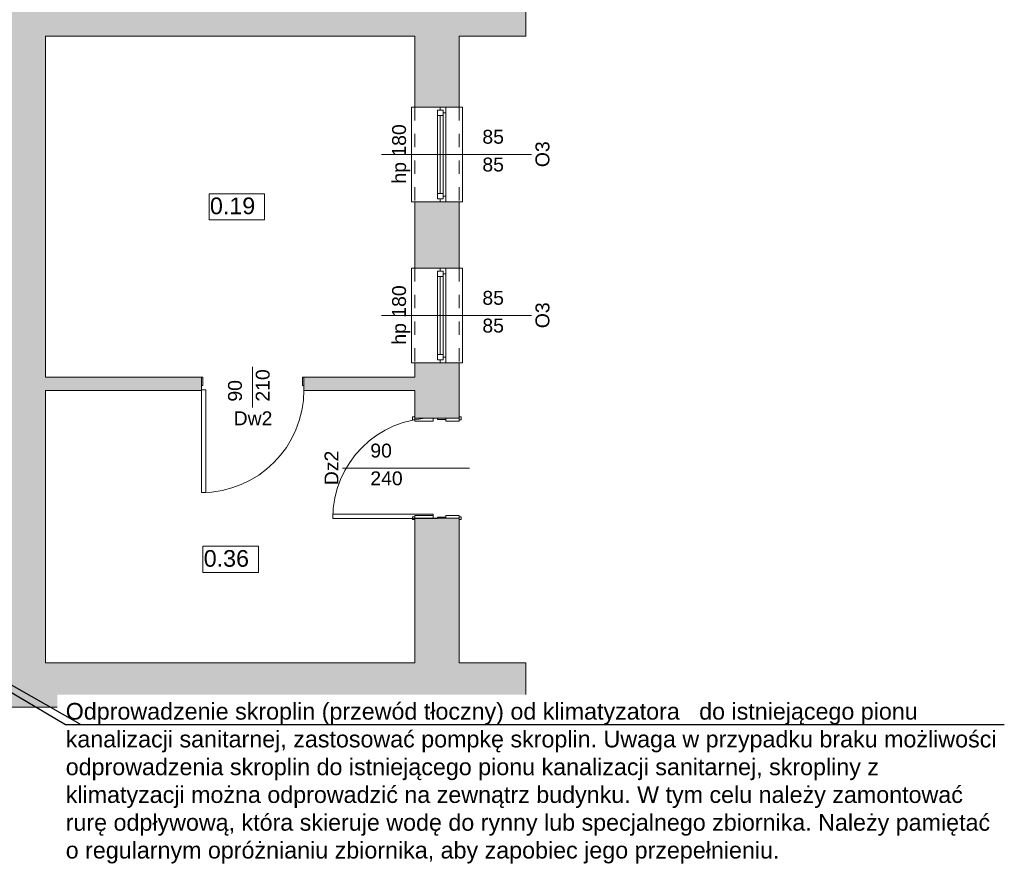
# Model space of a CAD drawing. Header units: millimetres. Extents: x 922208 to 1069538, y -182208 to -99877.
# Tile 174 of 256: x 994908 to 1003778, y -174368 to -166747. Entities that reach past the tile are written whole.
import ezdxf
from ezdxf import colors
from ezdxf.entities.mleader import LeaderData, LeaderLine
from ezdxf.math import Vec2, Vec3

# ---------------------------------------------------------------- set-up
doc = ezdxf.new("R2010")
doc.units = ezdxf.units.MM
doc.header["$MEASUREMENT"] = 0
doc.linetypes.add('HIDDEN', pattern=[20, 10, -10])
doc.linetypes.add('Przerywana', pattern=[240, 120, -120])
for name, color, linetype, lineweight in [('IS_KLIM Opis_Średnice', 7, 'Continuous', 9), ('IS_POWRÓT', 5, 'HIDDEN', 30), ('Nowe_210-A Pomieszczenia_Nr_pióra__41', 7, 'Continuous', 15), ('Nowe_220-A Ściany_Nr_pióra__19', 255, 'Continuous', 0), ('Nowe_220-A Ściany_Nr_pióra__23', 7, 'Continuous', 15), ('Nowe_220-A Ściany_Nr_pióra__27', 7, 'Continuous', 25), ('Nowe_220-A Ściany_Nr_pióra__3', 7, 'Continuous', 13), ('Nowe_220-A Ściany_Nr_pióra__7', 7, 'Continuous', 13)]:
    doc.layers.add(name, color=color, linetype=linetype, lineweight=lineweight)
doc.layers.add('Nowe_220-A Ściany_Nr_pióra__45', color=7, linetype='Continuous', lineweight=15, true_color=0x40a5ff)
doc.styles.add('STYL_AUTOMATYCZNY_1', font='arial.ttf')

# ---------------------------------------------------------------- blocks, each defined once
blk = doc.blocks.new('parter01')
at = {"layer": 'Nowe_220-A Ściany_Nr_pióra__19', "linetype": 'Continuous', "lineweight": 0}
for points in [[(995140.39011, -106860.02068), (994740.39011, -106860.02068), (995140.39011, -107210.02068)], [(995140.39011, -107210.02068), (994740.39011, -106860.02068), (994740.39011, -107210.02068)], [(995140.39011, -107210.02068), (999466.55073, -107210.02068), (999466.55073, -106860.02068), (995140.39011, -106860.02068)], [(994740.39011, -107210.02068), (994740.39011, -112850.02068), (995140.39011, -112850.02068), (995140.39011, -107210.02068)], [(998866.55069, -107210.02068), (998466.55073, -107210.02068), (998466.55073, -107850.02068), (998866.55072, -107850.02068)], [(998466.55073, -109300.02069), (998866.55069, -109300.02069), (998866.55072, -108700.0207), (998466.55073, -108700.0207)], [(998866.55071, -110150.0207), (998466.55073, -110150.0207), (998466.55073, -110650.02068), (998866.55075, -110650.02068)], [(995140.39011, -110400.02068), (996546.55072, -110400.02068), (996546.55072, -110280.02067), (995140.39011, -110280.02067)], [(998466.55073, -110280.02067), (997466.55073, -110280.02067), (997466.55073, -110400.02068), (998466.55073, -110400.02068)], [(998466.55073, -112850.02068), (998866.55071, -112850.02068), (998866.55075, -111550.02067), (998466.55073, -111550.02067)], [(994530.69361, -113250.02068), (999466.55073, -113250.02068), (999466.55073, -112850.02059), (994530.69361, -112850.02059)]]:
    blk.add_hatch(color=255, dxfattribs=at).paths.add_polyline_path(points)
at = {"layer": 'Nowe_210-A Pomieszczenia_Nr_pióra__41', "color": 7, "linetype": 'Continuous', "lineweight": 0}
for p, q in [((996613.82636, -108628.25613), (997114.20636, -108628.25613)), ((996613.82636, -108863.97063), (996613.82636, -108628.25613)), ((997114.20636, -108628.25613), (997114.20636, -108863.97063)), ((997114.20636, -108863.97063), (996613.82636, -108863.97063)), ((996557.98072, -111802.1505), (997058.36072, -111802.1505)), ((996557.98072, -112037.865), (996557.98072, -111802.1505)), ((997058.36072, -111802.1505), (997058.36072, -112037.865)), ((997058.36072, -112037.865), (996557.98072, -112037.865))]:
    blk.add_line(p, q, dxfattribs=at)
at = {"layer": 'Nowe_220-A Ściany_Nr_pióra__23', "color": 7, "linetype": 'Continuous', "lineweight": 0}
for p, q in [((998696.55073, -107850.02068), (998696.55073, -107875.02068)), ((998746.55073, -107900.02068), (998746.55073, -107850.02068)), ((998671.55073, -107875.02068), (998671.55073, -107925.02068)), ((998721.55073, -107875.02068), (998671.55073, -107875.02068)), ((998671.55073, -107925.02068), (998721.55073, -107925.02068)), ((998671.55073, -107925.02068), (998671.55073, -108625.02068)), ((998696.55073, -107875.02068), (998721.55073, -107875.02068)), ((998696.55073, -107925.02068), (998696.55073, -108625.02068)), ((998721.55073, -107875.02068), (998721.55073, -107900.02068)), ((998721.55073, -107925.02068), (998721.55073, -107875.02068)), ((998721.55073, -107900.02068), (998746.55073, -107900.02068)), ((998721.55073, -108625.02068), (998721.55073, -107925.02068)), ((998721.55073, -108625.02068), (998671.55073, -108625.02068)), ((998671.55073, -108625.02068), (998671.55073, -108675.02068)), ((998721.55073, -108675.02068), (998721.55073, -108625.02068)), ((998746.55073, -108650.02068), (998721.55073, -108650.02068)), ((998721.55073, -108650.02068), (998721.55073, -108675.02068)), ((998746.55073, -108700.02068), (998746.55073, -108650.02068)), ((998671.55073, -108675.02068), (998721.55073, -108675.02068)), ((998721.55073, -108675.02068), (998696.55073, -108675.02068)), ((998696.55073, -108675.02068), (998696.55073, -108700.02068)), ((998671.55073, -109325.02068), (998671.55073, -109375.02068)), ((998721.55073, -109325.02068), (998671.55073, -109325.02068)), ((998696.55073, -109300.02068), (998696.55073, -109325.02068)), ((998696.55073, -109325.02068), (998721.55073, -109325.02068)), ((998721.55073, -109325.02068), (998721.55073, -109350.02068)), ((998721.55073, -109375.02068), (998721.55073, -109325.02068)), ((998721.55073, -109350.02068), (998746.55073, -109350.02068)), ((998746.55073, -109350.02068), (998746.55073, -109300.02068)), ((998671.55073, -109375.02068), (998721.55073, -109375.02068)), ((998671.55073, -109375.02068), (998671.55073, -110075.02068)), ((998696.55073, -109375.02068), (998696.55073, -110075.02068)), ((998721.55073, -110075.02068), (998721.55073, -109375.02068)), ((998721.55073, -110075.02068), (998671.55073, -110075.02068)), ((998671.55073, -110075.02068), (998671.55073, -110125.02068)), ((998671.55073, -110125.02068), (998721.55073, -110125.02068)), ((998721.55073, -110125.02068), (998696.55073, -110125.02068)), ((998696.55073, -110125.02068), (998696.55073, -110150.02068)), ((998721.55073, -110125.02068), (998721.55073, -110075.02068)), ((998746.55073, -110100.02068), (998721.55073, -110100.02068)), ((998721.55073, -110100.02068), (998721.55073, -110125.02068)), ((998746.55073, -110150.02068), (998746.55073, -110100.02068)), ((996546.55073, -110280.02068), (996546.55073, -110395.02068)), ((996556.55073, -110280.02068), (996546.55073, -110280.02068)), ((996556.55073, -110355.02068), (996556.55073, -110280.02068)), ((997456.55073, -110280.02068), (997456.55073, -110355.02068)), ((997466.55073, -110280.02068), (997456.55073, -110280.02068)), ((997466.55073, -110395.02068), (997466.55073, -110280.02068)), ((996544.55073, -110395.02068), (996544.55073, -110355.02068)), ((996544.55073, -110355.02068), (996556.55073, -110355.02068)), ((996546.55073, -110395.02068), (996544.55073, -110395.02068)), ((997456.55073, -110355.02068), (997468.55073, -110355.02068)), ((997468.55073, -110395.02068), (997466.55073, -110395.02068)), ((997468.55073, -110355.02068), (997468.55073, -110395.02068)), ((998671.55073, -110648.02068), (998631.55073, -110648.02068)), ((998631.55073, -110648.02068), (998631.55073, -110650.02068)), ((998631.55073, -110650.02068), (998746.55073, -110650.02068)), ((998671.55073, -110660.02068), (998671.55073, -110648.02068)), ((998746.55073, -110660.02068), (998671.55073, -110660.02068)), ((998746.55073, -110650.02068), (998746.55073, -110660.02068)), ((998746.55073, -111550.02068), (998631.55073, -111550.02068)), ((998631.55073, -111550.02068), (998631.55073, -111552.02068)), ((998631.55073, -111552.02068), (998671.55073, -111552.02068)), ((998671.55073, -111552.02068), (998671.55073, -111540.02068)), ((998671.55073, -111540.02068), (998746.55073, -111540.02068)), ((998746.55073, -111540.02068), (998746.55073, -111550.02068))]:
    blk.add_line(p, q, dxfattribs=at)
at = {"layer": 'Nowe_220-A Ściany_Nr_pióra__27', "color": 7, "linetype": 'Continuous', "lineweight": 0}
for p, q in [((998696.55073, -107850.02068), (998466.55073, -107850.02068)), ((998696.55073, -107850.02068), (998466.55073, -107850.02068)), ((998746.55073, -107850.02068), (998696.55073, -107850.02068)), ((998746.55073, -107850.02068), (998696.55073, -107850.02068)), ((998746.55073, -107850.02068), (998696.55073, -107850.02068)), ((998866.55073, -107850.02068), (998746.55073, -107850.02068)), ((998866.55073, -107850.02068), (998746.55073, -107850.02068)), ((998696.55073, -108700.02068), (998466.55073, -108700.02068)), ((998696.55073, -108700.02068), (998466.55073, -108700.02068)), ((998746.55073, -108700.02068), (998696.55073, -108700.02068)), ((998746.55073, -108700.02068), (998696.55073, -108700.02068)), ((998746.55073, -108700.02068), (998696.55073, -108700.02068)), ((998866.55073, -108700.02068), (998746.55073, -108700.02068)), ((998866.55073, -108700.02068), (998746.55073, -108700.02068)), ((998696.55073, -109300.02068), (998466.55073, -109300.02068)), ((998696.55073, -109300.02068), (998466.55073, -109300.02068)), ((998746.55073, -109300.02068), (998696.55073, -109300.02068)), ((998746.55073, -109300.02068), (998696.55073, -109300.02068)), ((998746.55073, -109300.02068), (998696.55073, -109300.02068)), ((998866.55073, -109300.02068), (998746.55073, -109300.02068)), ((998866.55073, -109300.02068), (998746.55073, -109300.02068)), ((998696.55073, -110150.02068), (998466.55073, -110150.02068)), ((998696.55073, -110150.02068), (998466.55073, -110150.02068)), ((998746.55073, -110150.02068), (998696.55073, -110150.02068)), ((998746.55073, -110150.02068), (998696.55073, -110150.02068)), ((998746.55073, -110150.02068), (998696.55073, -110150.02068)), ((998866.55073, -110150.02068), (998746.55073, -110150.02068)), ((998866.55073, -110150.02068), (998746.55073, -110150.02068)), ((996546.55073, -110280.02068), (996546.55073, -110395.02068)), ((996546.55073, -110280.02068), (996546.55073, -110395.02068)), ((996546.55073, -110280.02068), (996546.55073, -110395.02068)), ((997466.55073, -110280.02068), (997466.55073, -110395.02068)), ((997466.55073, -110280.02068), (997466.55073, -110395.02068)), ((997466.55073, -110280.02068), (997466.55073, -110395.02068)), ((996546.55073, -110395.02068), (996546.55073, -110400.02068)), ((996546.55073, -110395.02068), (996546.55073, -110400.02068)), ((997466.55073, -110395.02068), (997466.55073, -110400.02068)), ((997466.55073, -110395.02068), (997466.55073, -110400.02068)), ((998466.55073, -110650.02068), (998466.55073, -110638.02068)), ((998466.55073, -110650.02068), (998466.55073, -110638.02068)), ((998466.55073, -110650.02068), (998466.55073, -110638.02068)), ((998631.55073, -110650.02068), (998466.55073, -110650.02068)), ((998631.55073, -110650.02068), (998466.55073, -110650.02068)), ((998631.55073, -110650.02068), (998466.55073, -110650.02068)), ((998746.55073, -110650.02068), (998631.55073, -110650.02068)), ((998746.55073, -110650.02068), (998631.55073, -110650.02068)), ((998746.55073, -110650.02068), (998631.55073, -110650.02068)), ((998866.55073, -110650.02068), (998746.55073, -110650.02068)), ((998866.55073, -110650.02068), (998746.55073, -110650.02068)), ((998866.55073, -110650.02068), (998746.55073, -110650.02068)), ((998866.55073, -110650.02068), (998746.55073, -110650.02068)), ((998866.55073, -110650.02068), (998746.55073, -110650.02068)), ((998866.55073, -110650.02068), (998866.55073, -110638.02068)), ((998866.55073, -110650.02068), (998866.55073, -110638.02068)), ((998866.55073, -110650.02068), (998866.55073, -110638.02068)), ((998466.55073, -111550.02068), (998466.55073, -111562.02068)), ((998631.55073, -111550.02068), (998466.55073, -111550.02068)), ((998631.55073, -111550.02068), (998466.55073, -111550.02068)), ((998631.55073, -111550.02068), (998466.55073, -111550.02068)), ((998466.55073, -111550.02068), (998466.55073, -111562.02068)), ((998466.55073, -111550.02068), (998466.55073, -111562.02068)), ((998746.55073, -111550.02068), (998631.55073, -111550.02068)), ((998746.55073, -111550.02068), (998631.55073, -111550.02068)), ((998746.55073, -111550.02068), (998631.55073, -111550.02068)), ((998866.55073, -111550.02068), (998746.55073, -111550.02068)), ((998866.55073, -111550.02068), (998746.55073, -111550.02068)), ((998866.55073, -111550.02068), (998746.55073, -111550.02068)), ((998866.55073, -111550.02068), (998746.55073, -111550.02068)), ((998866.55073, -111550.02068), (998746.55073, -111550.02068)), ((998866.55073, -111550.02068), (998866.55073, -111562.02068)), ((998866.55073, -111550.02068), (998866.55073, -111562.02068)), ((998866.55073, -111550.02068), (998866.55073, -111562.02068))]:
    blk.add_line(p, q, dxfattribs=at)
for points in [[(999466.55073, -106860.02068), (999466.55073, -107210.02068)], [(995140.39011, -110280.02068), (995140.39011, -107210.02068)], [(995140.39011, -107210.02068), (998466.55073, -107210.02068)], [(998466.55073, -107210.02068), (998466.55073, -107850.0207)], [(998866.55073, -107850.02068), (998866.55073, -107210.02068)], [(998866.55073, -107210.02068), (999466.55073, -107210.02068)], [(998466.55073, -108700.02069), (998466.55073, -109300.02063)], [(998866.55073, -109300.02069), (998866.55073, -108700.0206)], [(998466.55073, -110150.02062), (998466.55073, -110280.02068)], [(998866.55073, -110650.02064), (998866.55073, -110150.02062)], [(996546.55072, -110280.02068), (995140.39011, -110280.02068)], [(998466.55073, -110280.02068), (997466.55073, -110280.02068)], [(995140.39011, -112850.02068), (995140.39011, -110400.02068)], [(995140.39011, -110400.02068), (996546.55072, -110400.02068)], [(997466.55073, -110400.02068), (998466.55073, -110400.02068)], [(998466.55073, -110400.02068), (998466.55073, -110650.02075)], [(998466.55073, -111550.02065), (998466.55073, -112850.02068)], [(998866.55073, -112850.02068), (998866.55073, -111550.0206)], [(998466.55073, -112850.02068), (995140.39011, -112850.02068)], [(999466.55073, -112850.02068), (998866.55073, -112850.02068)], [(999466.55073, -113250.02068), (999466.55073, -112850.02068)], [(994530.69361, -113250.02068), (999466.55073, -113250.02068)]]:
    blk.add_lwpolyline(points, dxfattribs=at)
at = {"layer": 'Nowe_220-A Ściany_Nr_pióra__3', "color": 7, "linetype": 'Continuous', "lineweight": 0}
for p, q in [((998466.55073, -107850.02068), (998436.55073, -107850.02068)), ((998436.55073, -107850.02068), (998436.55073, -108700.02068)), ((998866.55073, -107850.02068), (998896.55073, -107850.02068)), ((998896.55073, -107850.02068), (998896.55073, -108700.02068)), ((998671.55073, -107925.02068), (998671.55073, -108625.02068)), ((998746.55073, -108650.02068), (998746.55073, -107900.02068)), ((998436.55073, -108700.02068), (998466.55073, -108700.02068)), ((998896.55073, -108700.02068), (998866.55073, -108700.02068)), ((998466.55073, -109300.02068), (998436.55073, -109300.02068)), ((998436.55073, -109300.02068), (998436.55073, -110150.02068)), ((998746.55073, -110100.02068), (998746.55073, -109350.02068)), ((998866.55073, -109300.02068), (998896.55073, -109300.02068)), ((998896.55073, -109300.02068), (998896.55073, -110150.02068)), ((998671.55073, -109375.02068), (998671.55073, -110075.02068)), ((998436.55073, -110150.02068), (998466.55073, -110150.02068)), ((998896.55073, -110150.02068), (998866.55073, -110150.02068)), ((996544.55073, -111319.02068), (996544.55073, -110395.02068)), ((996544.55073, -110395.02068), (996584.55073, -110395.02068)), ((996584.55073, -110395.02068), (996584.55073, -111319.02068)), ((998447.55073, -110663.02068), (998447.55073, -110638.02068)), ((998447.55073, -110638.02068), (998466.55073, -110638.02068)), ((998466.55073, -110663.02068), (998447.55073, -110663.02068)), ((998466.55073, -110638.02068), (998466.55073, -110663.02068)), ((998466.55073, -110675.02068), (998466.55073, -110650.02068)), ((998466.55073, -110650.02068), (998631.55073, -110650.02068)), ((998631.55073, -110675.02068), (998466.55073, -110675.02068)), ((998631.55073, -110650.02068), (998631.55073, -110675.02068)), ((998746.55073, -110675.02068), (998746.55073, -110650.02068)), ((998746.55073, -110650.02068), (998866.55073, -110650.02068)), ((998866.55073, -110675.02068), (998746.55073, -110675.02068)), ((998866.55073, -110663.02068), (998866.55073, -110638.02068)), ((998866.55073, -110638.02068), (998885.55073, -110638.02068)), ((998866.55073, -110650.02068), (998866.55073, -110675.02068)), ((998885.55073, -110663.02068), (998866.55073, -110663.02068)), ((998885.55073, -110638.02068), (998885.55073, -110663.02068)), ((996584.55073, -111319.02068), (996544.55073, -111319.02068)), ((998631.55073, -111512.02068), (997727.55073, -111512.02068)), ((997727.55073, -111512.02068), (997727.55073, -111552.02068)), ((997727.55073, -111552.02068), (998631.55073, -111552.02068)), ((998447.55073, -111562.02068), (998447.55073, -111537.02068)), ((998447.55073, -111537.02068), (998466.55073, -111537.02068)), ((998466.55073, -111562.02068), (998447.55073, -111562.02068)), ((998466.55073, -111550.02068), (998466.55073, -111525.02068)), ((998466.55073, -111525.02068), (998631.55073, -111525.02068)), ((998466.55073, -111537.02068), (998466.55073, -111562.02068)), ((998631.55073, -111550.02068), (998466.55073, -111550.02068)), ((998631.55073, -111552.02068), (998631.55073, -111512.02068)), ((998631.55073, -111525.02068), (998631.55073, -111550.02068)), ((998746.55073, -111550.02068), (998746.55073, -111525.02068)), ((998746.55073, -111525.02068), (998866.55073, -111525.02068)), ((998866.55073, -111550.02068), (998746.55073, -111550.02068)), ((998866.55073, -111525.02068), (998866.55073, -111550.02068)), ((998866.55073, -111562.02068), (998866.55073, -111537.02068)), ((998866.55073, -111537.02068), (998885.55073, -111537.02068)), ((998885.55073, -111562.02068), (998866.55073, -111562.02068)), ((998885.55073, -111537.02068), (998885.55073, -111562.02068))]:
    blk.add_line(p, q, dxfattribs=at)
at = {"layer": 'Nowe_220-A Ściany_Nr_pióra__3', "color": 7, "linetype": 'Przerywana', "lineweight": 0}
for p, q in [((998466.55073, -107850.02068), (998466.55073, -108700.02068)), ((998866.55073, -107850.02068), (998866.55073, -108700.02068)), ((998466.55073, -109300.02068), (998466.55073, -110150.02068)), ((998866.55073, -109300.02068), (998866.55073, -110150.02068))]:
    blk.add_line(p, q, dxfattribs=at)
at = {"layer": 'Nowe_220-A Ściany_Nr_pióra__3', "color": 7, "linetype": 'Continuous', "lineweight": 0}
for centre, radius, start, end in [((996544.55073, -110395.02068), 924, 270, 0), ((998631.55073, -111552.02068), 904, 90, 180)]:
    blk.add_arc(centre, radius, start, end, dxfattribs=at)
at = {"layer": 'Nowe_220-A Ściany_Nr_pióra__45', "color": 161, "linetype": 'Continuous', "lineweight": 0, "true_color": 0x40a5ff}
for p, q in [((999518.33645, -108275.02068), (998166.55073, -108275.02068)), ((999518.33645, -109725.02068), (998166.55073, -109725.02068)), ((997006.55073, -110551.8064), (997006.55073, -110185.42011)), ((997814.76502, -111100.02068), (998961.1513, -111100.02068))]:
    blk.add_line(p, q, dxfattribs=at)
at = {"layer": 'Nowe_210-A Pomieszczenia_Nr_pióra__41', "color": 7, "linetype": 'Continuous', "lineweight": 0, "char_height": 150, "attachment_point": 2, "style": 'STYL_AUTOMATYCZNY_1'}
for s, insert in [('\\A1;{\\pqc;\\pt0,25;\\fArial|b0|i0|c238|p0;\\W1.000000;0.19\\fArial|b0|i0|c238|p0;\\W1.000000;\\A1{\\H.66x;\\S^  ;}\\fArial|b0|i0|c238|p0;\\W1.000000;\\fArial|b0|i0|c238|p0;\\W1.000000;\\A1{\\H.66x;\\S^  ;}}', (996864.01636, -108662.54185)), ('\\A1;{\\pqc;\\pt0,25;\\fArial|b0|i0|c238|p0;\\W1.000000;0.36\\fArial|b0|i0|c238|p0;\\W1.000000;\\A1{\\H.66x;\\S^  ;}\\fArial|b0|i0|c238|p0;\\W1.000000;\\fArial|b0|i0|c238|p0;\\W1.000000;\\A1{\\H.66x;\\S^  ;}}', (996808.17072, -111836.43622))]:
    blk.add_mtext(s, dxfattribs=dict(at, insert=insert))
at = {"layer": 'Nowe_220-A Ściany_Nr_pióra__7', "color": 7, "linetype": 'Continuous', "lineweight": 0, "char_height": 125, "attachment_point": 7, "style": 'STYL_AUTOMATYCZNY_1'}
for s, insert in [('\\A1;{\\pql;\\pt0;\\fArial|b0|i0|c238|p0;\\W1.000000;85\\fArial|b0|i0|c238|p0;\\W1.000000;\\A1{\\H.66x;\\S^  ;}\\fArial|b0|i0|c238|p0;\\W1.000000;\\fArial|b0|i0|c238|p0;\\W1.000000;}', (999075.86973, -108214.61289)), ('\\A1;{\\pql;\\pt0;\\fArial|b0|i0|c238|p0;\\W1.000000;85\\fArial|b0|i0|c238|p0;\\W1.000000;\\A1{\\H.66x;\\S^  ;}\\fArial|b0|i0|c238|p0;\\W1.000000;\\fArial|b0|i0|c238|p0;\\W1.000000;}', (999075.86973, -108464.61289)), ('\\A1;{\\pql;\\pt0;\\fArial|b0|i0|c238|p0;\\W1.000000;85\\fArial|b0|i0|c238|p0;\\W1.000000;\\A1{\\H.66x;\\S^  ;}\\fArial|b0|i0|c238|p0;\\W1.000000;\\fArial|b0|i0|c238|p0;\\W1.000000;}', (999075.86973, -109664.61289)), ('\\A1;{\\pql;\\pt0;\\fArial|b0|i0|c238|p0;\\W1.000000;85\\fArial|b0|i0|c238|p0;\\W1.000000;\\A1{\\H.66x;\\S^  ;}\\fArial|b0|i0|c238|p0;\\W1.000000;\\fArial|b0|i0|c238|p0;\\W1.000000;}', (999075.86973, -109914.61289)), ('\\A1;{\\pql;\\pt0;\\fArial|b0|i0|c238|p0;\\W1.000000;Dw2\\fArial|b0|i0|c238|p0;\\W1.000000;\\fArial|b0|i0|c238|p0;\\W1.000000;\\fArial|b0|i0|c238|p0;\\W1.000000;}', (996835.08023, -110712.52025)), ('\\A1;{\\pql;\\pt0;\\fArial|b0|i0|c238|p0;\\W1.000000;90\\fArial|b0|i0|c238|p0;\\W1.000000;\\A1{\\H.66x;\\S^  ;}\\fArial|b0|i0|c238|p0;\\W1.000000;\\fArial|b0|i0|c238|p0;\\W1.000000;}', (998066.55073, -111039.61289)), ('\\A1;{\\pql;\\pt0;\\fArial|b0|i0|c238|p0;\\W1.000000;240\\fArial|b0|i0|c238|p0;\\W1.000000;\\A1{\\H.66x;\\S^  ;}\\fArial|b0|i0|c238|p0;\\W1.000000;\\fArial|b0|i0|c238|p0;\\W1.000000;}', (998066.55073, -111289.61289))]:
    blk.add_mtext(s, dxfattribs=dict(at, insert=insert))
at = {"layer": 'Nowe_220-A Ściany_Nr_pióra__7', "color": 7, "linetype": 'Continuous', "lineweight": 0, "char_height": 125, "attachment_point": 7, "rotation": 90, "style": 'STYL_AUTOMATYCZNY_1'}
for s, insert in [('\\A1;{\\pql;\\pt0;\\fArial|b0|i0|c238|p0;\\W1.000000;hp 180\\fArial|b0|i0|c238|p0;\\W1.000000;\\A1{\\H.66x;\\S^  ;}\\fArial|b0|i0|c238|p0;\\W1.000000;\\fArial|b0|i0|c238|p0;\\W1.000000;}', (998425.61838, -108537.18818)), ('\\A1;{\\pql;\\pt0;\\fArial|b0|i0|c238|p0;\\W1.000000;O3\\fArial|b0|i0|c238|p0;\\W1.000000;\\fArial|b0|i0|c238|p0;\\W1.000000;\\fArial|b0|i0|c238|p0;\\W1.000000;}', (999681.22664, -108389.36243)), ('\\A1;{\\pql;\\pt0;\\fArial|b0|i0|c238|p0;\\W1.000000;hp 180\\fArial|b0|i0|c238|p0;\\W1.000000;\\A1{\\H.66x;\\S^  ;}\\fArial|b0|i0|c238|p0;\\W1.000000;\\fArial|b0|i0|c238|p0;\\W1.000000;}', (998425.61838, -109987.18818)), ('\\A1;{\\pql;\\pt0;\\fArial|b0|i0|c238|p0;\\W1.000000;O3\\fArial|b0|i0|c238|p0;\\W1.000000;\\fArial|b0|i0|c238|p0;\\W1.000000;\\fArial|b0|i0|c238|p0;\\W1.000000;}', (999681.22664, -109839.36243)), ('\\A1;{\\pql;\\pt0;\\fArial|b0|i0|c238|p0;\\W1.000000;210\\fArial|b0|i0|c238|p0;\\W1.000000;\\A1{\\H.66x;\\S^  ;}\\fArial|b0|i0|c238|p0;\\W1.000000;\\fArial|b0|i0|c238|p0;\\W1.000000;}', (997196.14293, -110500.02068)), ('\\A1;{\\pql;\\pt0;\\fArial|b0|i0|c238|p0;\\W1.000000;90\\fArial|b0|i0|c238|p0;\\W1.000000;\\A1{\\H.66x;\\S^  ;}\\fArial|b0|i0|c238|p0;\\W1.000000;\\fArial|b0|i0|c238|p0;\\W1.000000;}', (996946.14293, -110500.02068)), ('\\A1;{\\pql;\\pt0;\\fArial|b0|i0|c238|p0;\\W1.000000;Dz2\\fArial|b0|i0|c238|p0;\\W1.000000;\\fArial|b0|i0|c238|p0;\\W1.000000;\\fArial|b0|i0|c238|p0;\\W1.000000;}', (997779.0503, -111252.44818))]:
    blk.add_mtext(s, dxfattribs=dict(at, insert=insert))

msp = doc.modelspace()

# ---------------------------------------------------------------- block references
at = {"layer": 'IS_POWRÓT', "color": 27, "linetype": 'ByBlock', "lineweight": 30}
msp.add_blockref('parter01', (0, -59685.2), dxfattribs=at)

# ---------------------------------------------------------------- next in the draw order: leaders
at = {"layer": 'IS_KLIM Opis_Średnice', "ltscale": 30}
ml = msp.add_multileader_mtext('Standard', dxfattribs=at)
ml.set_content('{\\fArial|b0|i0|c238|p0;\\C7;Odprowadzenie skroplin (przewód tłoczny) od klimatyzatora   do istniejącego pionu kanalizacji sanitarnej, zastosować pompkę skroplin. Uwaga w przypadku braku możliwości odprowadzenia skroplin do istniejącego pionu kanalizacji sanitarnej, skropliny z klimatyzacji można odprowadzić na zewnątrz budynku. W tym celu należy zamontować rurę odpływową, która skieruje wodę do rynny lub specjalnego zbiornika. Należy pamiętać o regularnym opróżnianiu zbiornika, aby zapobiec jego przepełnieniu. }', color=256)
ml.set_leader_properties()
ml.build(insert=Vec2(0, 0))
ml.multileader.update_dxf_attribs({"text_left_attachment_type": 6, "text_right_attachment_type": 6, "dogleg_length": 0.36})
ctx = ml.context
ctx.base_point, ctx.char_height, ctx.plane_origin, ctx.plane_y_axis = Vec3(995320.6, -173091.9), 150, Vec3(992662.6, -170354.5), Vec3(0, -1)
ctx.left_attachment, ctx.right_attachment = 6, 6
notes = []
notes.append((ctx, [(1, (1, 1, 0), (995320.3, -173091.9), (1, 0), 0.36, [(0, [(995456.1, -173091.9), (991879.6, -171060.3)], 256, [])])]))
ctx.mtext.insert, ctx.mtext.width, ctx.mtext.flow_direction = Vec3(995322.6, -172897.8), 8371.204, 5
ctx.mtext.has_bg_fill, ctx.mtext.bg_color, ctx.mtext.bg_scale_factor, ctx.mtext.bg_transparency, ctx.mtext.use_window_bg_color = 1, -939524096, 1.5, 0, 1
for ctx, leaders in notes:
    for number, flags, end, landing, length, lines in leaders:
        leader = LeaderData()
        leader.index, (leader.has_last_leader_line, leader.has_dogleg_vector, leader.attachment_direction) = number, flags
        leader.last_leader_point, leader.dogleg_vector, leader.dogleg_length = Vec3(end), Vec3(landing), length
        for number, points, colour, breaks in lines:
            line = LeaderLine()
            line.index, line.vertices, line.color, line.breaks = number, Vec3.list(points), colors.encode_raw_color(colour), breaks
            leader.lines.append(line)
        ctx.leaders.append(leader)

doc.saveas('drawing.dxf')
